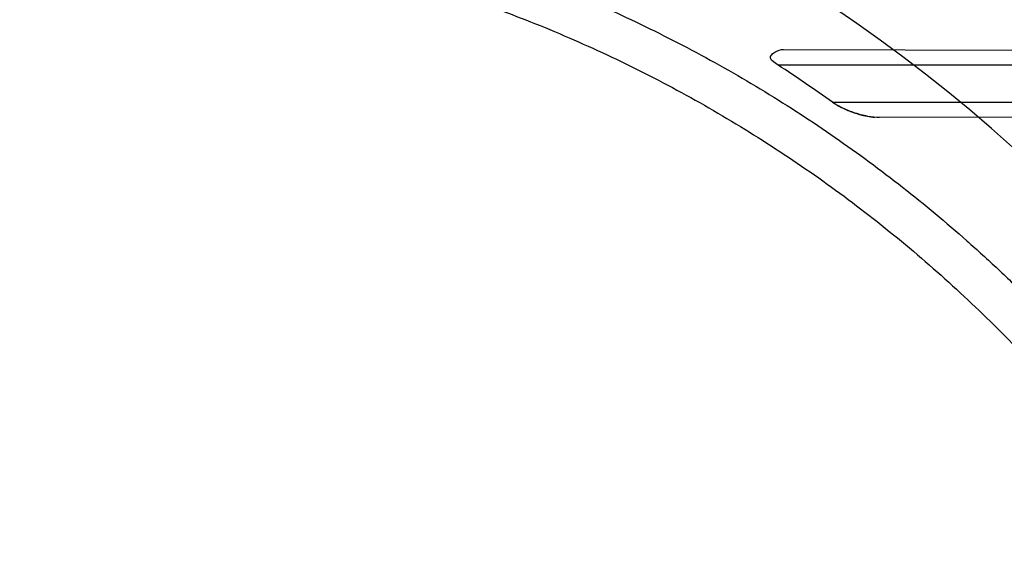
# Model space of a CAD drawing. Header units: millimetres. Extents: x 0 to 297, y 0 to 210.
# Tile 81 of 256: x 147.5131 to 147.6458, y 92.9767 to 93.0502. Entities that reach past the tile are written whole.
import ezdxf

# ---------------------------------------------------------------- set-up
doc = ezdxf.new("R2010")
doc.units = ezdxf.units.MM
doc.header["$LTSCALE"] = 16.335
doc.layers.get('0').update_dxf_attribs({"linetype": 'CONTINUOUS'})
for name, color, linetype in [('01_GLOBAL', 7, 'CONTINUOUS'), ('INTFCLR_1', 7, 'CONTINUOUS'), ('INTFCLR_144815', 7, 'CONTINUOUS')]:
    doc.layers.add(name, color=color, linetype=linetype)

msp = doc.modelspace()

# ---------------------------------------------------------------- linework, layer by layer
at = {"color": 7, "linetype": 'Continuous'}
msp.add_circle((148.2308034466, 92.1164639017), 1.9, dxfattribs=at)
at = {"color": 9, "linetype": 'Continuous'}
msp.add_arc((148.2308034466, 92.1164639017), 1.8756493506, 92.9674534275, 177.0325465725, dxfattribs=at)
at = {"layer": '01_GLOBAL', "color": 7, "linetype": 'Continuous'}
msp.add_circle((148.2308034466, 92.1164639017), 1.925, dxfattribs=at)
at = {"layer": 'INTFCLR_1', "color": 9, "linetype": 'Continuous'}
for p, q in [((147.6160397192, 93.0462184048), (147.6508266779, 93.0460969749)), ((147.6503202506, 93.0441036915), (147.615330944, 93.0441036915)), ((147.6226570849, 93.0391036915), (147.6559421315, 93.0391036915)), ((147.6606695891, 93.03714476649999), (147.6290089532, 93.03703424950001))]:
    msp.add_line(p, q, dxfattribs=at)
at = {"layer": 'INTFCLR_1', "color": 7, "linetype": 'Continuous'}
msp.add_line((147.6266186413, 93.0373777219), (147.6283220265, 93.0370681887), dxfattribs=at)
at = {"layer": 'INTFCLR_1', "color": 6, "linetype": 'Continuous'}
for centre, radius, start, end in [((147.5056636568, 92.8766036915), 0.3017258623, 270, 90.00000002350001), ((147.5056636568, 92.8766036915), 0.2867456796, 270, 90.00000002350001), ((147.5061508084, 92.8762626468), 0.2002271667, 54.41779033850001, 56.9561092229)]:
    msp.add_arc(centre, radius, start, end, dxfattribs=at)
at = {"layer": 'INTFCLR_1', "color": 9, "linetype": 'Continuous'}
msp.add_arc((147.5056636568, 92.8766036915), 0.2107755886, 22.4933176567, 89.9999999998, dxfattribs=at)
at = {"layer": 'INTFCLR_1', "color": 6, "linetype": 'Continuous'}
for points, knots in [([(147.5056636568, 93.06832643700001), (147.5075452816, 93.06840660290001), (147.5113111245, 93.06851146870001), (147.5169618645, 93.06850219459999), (147.5226099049, 93.06832636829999), (147.5282502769, 93.06798414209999), (147.5338781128, 93.067475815), (147.5394885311, 93.0668018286), (147.545076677, 93.0659627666), (147.5506377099, 93.0649593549), (147.5561668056, 93.0637924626), (147.5616591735, 93.0624630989), (147.5671100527, 93.06097241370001), (147.5725147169, 93.0593216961), (147.5778684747, 93.0575123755), (147.5831666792, 93.05554601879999), (147.588404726, 93.0534243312), (147.5935780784, 93.0511491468), (147.5986823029, 93.0487224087), (147.6037129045, 93.04614624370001), (147.6086655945, 93.04342284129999), (147.6135359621, 93.04055461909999), (147.6183199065, 93.0375439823), (147.6230131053, 93.0343936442), (147.6276115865, 93.03110626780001), (147.6321112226, 93.0276848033), (147.6365082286, 93.02413212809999), (147.6407986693, 93.0204514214), (147.6449789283, 93.01664578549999), (147.6490452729, 93.0127186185), (147.6529942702, 93.008673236), (147.6568224, 93.004513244), (147.6605264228, 93.000242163), (147.6641030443, 92.9958637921), (147.6675492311, 92.99138184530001), (147.6708619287, 92.9868002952), (147.6740383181, 92.9821230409), (147.6770755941, 92.9773542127), (147.67997116, 92.97249788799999), (147.6827224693, 92.96755833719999), (147.6853271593, 92.9625398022), (147.6877829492, 92.9574466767), (147.690087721, 92.95228335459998), (147.6922394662, 92.9470543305), (147.6942363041, 92.9417641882), (147.6954631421, 92.93819961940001), (147.6960501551, 92.9364087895)], [0, 0, 0, 0, 0.0227205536, 0.0454410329, 0.06816134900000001, 0.09088163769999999, 0.1136018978, 0.1363221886, 0.1590426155, 0.1817632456, 0.2044840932, 0.2272051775, 0.2499266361, 0.2726484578, 0.2953706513, 0.3180932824, 0.3408163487, 0.363539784, 0.3862638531, 0.4089891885, 0.4317141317, 0.4544408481, 0.4771673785, 0.4998953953, 0.5226228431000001, 0.5453516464, 0.5680799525, 0.5908095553, 0.6135387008, 0.6362690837, 0.6589990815, 0.6817302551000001, 0.7044610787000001, 0.7271930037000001, 0.7499246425, 0.7726572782, 0.7953897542, 0.8181230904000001, 0.8408563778, 0.8635903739, 0.8863244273, 0.90905904, 0.9317938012, 0.9545290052, 0.9772643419, 1, 1, 1, 1]), ([(147.5056636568, 93.0628981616), (147.5093784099, 93.0630505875), (147.5168190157, 93.0631325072), (147.5279643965, 93.06258836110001), (147.5390774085, 93.06137488), (147.5501528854, 93.05948748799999), (147.5611257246, 93.0569261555), (147.5717583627, 93.05375460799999), (147.5821569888, 93.04997292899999), (147.5923175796, 93.0455845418), (147.6023615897, 93.0405071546), (147.6120791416, 93.0348335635), (147.6214308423, 93.0285879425), (147.6303857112, 93.0217931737), (147.6389108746, 93.0144745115), (147.6469786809, 93.006656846), (147.6545579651, 92.9983717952), (147.6616230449, 92.9896477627), (147.6681444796, 92.9805235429), (147.6741035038, 92.9710286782), (147.6794813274, 92.96119369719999), (147.6842574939, 92.95105629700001), (147.6884131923, 92.9406595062), (147.6919364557, 92.9300373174), (147.6948170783, 92.9192224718), (147.6970449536, 92.90825211), (147.6986113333, 92.8971679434), (147.6995102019, 92.8860147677), (147.6997390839, 92.8748392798), (147.6992991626, 92.8636809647), (147.698193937, 92.85257658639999), (147.6964275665, 92.8415592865), (147.6940063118, 92.8306672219), (147.69093851, 92.81993868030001), (147.6872359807, 92.8094150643), (147.6829137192, 92.79913768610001), (147.6779896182, 92.7891448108), (147.6724805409, 92.77946730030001), (147.6664087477, 92.770142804), (147.6597968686, 92.7612036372), (147.6526699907, 92.75268027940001), (147.6450470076, 92.7445947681), (147.6369609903, 92.73698271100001), (147.6284363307, 92.72986534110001), (147.6195078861, 92.7232709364), (147.6102055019, 92.7172218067), (147.6005665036, 92.71174038), (147.5906349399, 92.7068491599), (147.5806493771, 92.702648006), (147.5709252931, 92.6991999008), (147.5618952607, 92.6965311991), (147.5537200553, 92.6945360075), (147.5464382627, 92.6930808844), (147.5395220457, 92.69196609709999), (147.532373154, 92.6910812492), (147.5244248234, 92.6904217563), (147.5154192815, 92.690082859), (147.5090572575, 92.6901699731), (147.5056636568, 92.6903092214)], [0, 0, 0, 0, 0.0185657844, 0.0371317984, 0.05569073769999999, 0.0743563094, 0.09320240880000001, 0.1119235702, 0.129729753, 0.1484268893, 0.1671582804, 0.1858963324, 0.2045840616, 0.2232805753, 0.241995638, 0.2606572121, 0.2793460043, 0.298034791, 0.3166822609, 0.3353170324, 0.3539796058, 0.3726237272, 0.3912431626, 0.4098577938, 0.4284754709, 0.4470981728, 0.4657246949, 0.4843423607, 0.5029403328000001, 0.5215094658, 0.5400731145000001, 0.5586325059, 0.5771954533, 0.5957587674, 0.6143211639, 0.6328711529, 0.651401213, 0.6699184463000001, 0.6884460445, 0.7069331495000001, 0.7254085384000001, 0.7438945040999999, 0.7623917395, 0.7808314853, 0.7993176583, 0.8177869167, 0.8362093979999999, 0.8546575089, 0.8730374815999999, 0.8902753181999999, 0.9061521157, 0.9200376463, 0.9322836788, 0.9432240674, 0.9550134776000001, 0.9682465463, 0.9830392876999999, 1, 1, 1, 1]), ([(147.615330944, 93.0441036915), (147.6149410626, 93.0443572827), (147.6134628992, 93.0451615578), (147.6153378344, 93.0462208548), (147.6160397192, 93.0462184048)], [0, 0, 0, 0, 0.3985459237, 1, 1, 1, 1])]:
    msp.add_open_spline(points, degree=3, knots=knots, dxfattribs=at)
at = {"layer": 'INTFCLR_1', "color": 7, "linetype": 'Continuous'}
for points, knots in [([(147.629008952, 93.03703424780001), (147.6284744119, 93.0370291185), (147.6272725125, 93.03718575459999), (147.6255475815, 93.0376558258), (147.6239558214, 93.03831106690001), (147.623037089, 93.03882980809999), (147.6226570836, 93.0391036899)], [0, 0, 0, 0, 0.2373221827, 0.5340308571, 0.7920439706, 1, 1, 1, 1]), ([(147.6226570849, 93.0391036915), (147.6230277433, 93.03884698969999), (147.6238696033, 93.0383532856), (147.6252068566, 93.03779328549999), (147.6261587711, 93.03749509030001), (147.6266186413, 93.0373777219)], [0, 0, 0, 0, 0.311640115, 0.6719496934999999, 1, 1, 1, 1])]:
    msp.add_open_spline(points, degree=3, knots=knots, dxfattribs=at)
at = {"layer": 'INTFCLR_144815', "color": 6, "linetype": 'Continuous'}
for radius in [0.3190566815, 0.3040475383]:
    msp.add_circle((147.5056636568, 92.8766036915), radius, dxfattribs=at)
for radius, start, end in [(0.4398395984, 313.9937911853, 154.5150993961), (0.4217045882, 71.6563998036, 156.0440844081), (0.4149257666, 70.9981667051, 162.0018332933), (0.3305190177, 45.0000000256, 314.9999999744), (0.329927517, 44.99999995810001, 315.0000000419), (0.3294494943, 44.99999997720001, 315.0000000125), (0.2978344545, 25.6072723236, 64.3927276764), (0.2828253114, 27.0737153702, 62.92628462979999)]:
    msp.add_arc((147.5056636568, 92.8766036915), radius, start, end, dxfattribs=at)
at = {"layer": 'INTFCLR_144815', "color": 9, "linetype": 'Continuous'}
msp.add_arc((147.5056636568, 92.8766036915), 0.4132177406, 70.768222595, 162.2317774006, dxfattribs=at)

doc.saveas('drawing.dxf')
